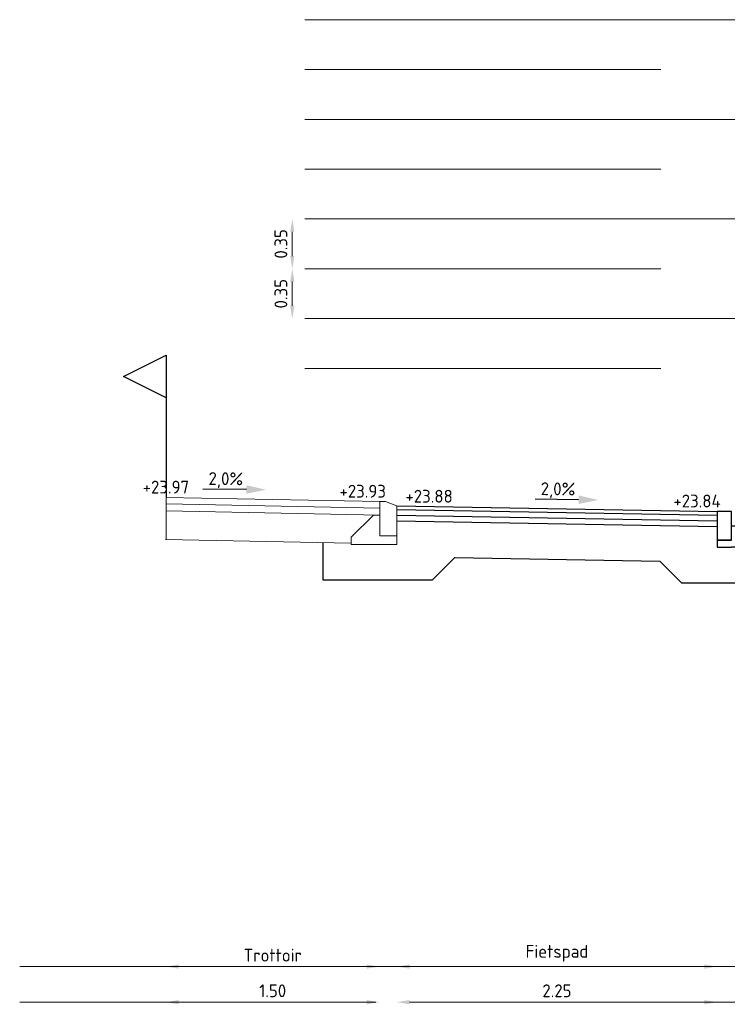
# Model space of a CAD drawing. Header units: metres. Extents: x 196651 to 397723, y 354703 to 710691.
# Tile 256 of 256: x 198842.76 to 198847.73, y 355383.49 to 355390.4. Entities that reach past the tile are written whole.
import ezdxf
from ezdxf.enums import TextEntityAlignment as Align

# ---------------------------------------------------------------- set-up
doc = ezdxf.new("R2010")
doc.units = ezdxf.units.M
doc.header["$MEASUREMENT"] = 0
doc.linetypes.add('DASHED', pattern=[0.75, 0.5, -0.25])
doc.layers.add('X-XX-AL-AANPIJLING-M', color=7, linetype='Continuous', lineweight=18)
doc.layers.add('X-XX-XX-DETAIL1-G', color=1, linetype='Continuous', lineweight=18)
doc.layers.add('X-XX-AL-DETAIL-AFSTANDSLIJNEN-G', color=2, linetype='Continuous', lineweight=5, plot=False)
doc.layers.add('X-XX-NIEUW-DETAIL-S', color=1, linetype='Continuous')
doc.layers.add('X-XX-NIEUW-DETAIL-T', color=3, linetype='Continuous')
doc.styles.add('NLCS-ISO', font='NLCS-ISO.ttf')
doc.styles.add('NLCS-ISO-T18', font='NLCS-ISO.ttf')
doc.dimstyles.new('Jens 1_50 - standaard', dxfattribs={"dimscale": 0.05, "dimtxt": 1.8, "dimasz": 1.8, "dimexe": 2, "dimexo": 2, "dimgap": 0.7, "dimtad": 1, "dimzin": 0, "dimdsep": 46, "dimtxsty": 'NLCS-ISO', "dimcen": 2.5, "dimdle": 2, "dimse1": 1, "dimse2": 1, "dimclrd": 256, "dimclre": 256, "dimclrt": 256, "dimadec": 1, "dimazin": 0, "dimtfac": 1, "dimtdec": 3, "dimtofl": 0, "dimtmove": 1, "dimatfit": 0, "dimfxl": 2, "dimfxlon": 1, "dimtfillclr": 254, "dimtolj": 1, "dimtzin": 0, "dimlwd": 18, "dimlwe": 18, "dimarcsym": 0})
doc.dimstyles.new('NLCS-M50-T18-PIJL_l3_h1', dxfattribs={"dimscale": 0.05, "dimtxt": 1.8, "dimasz": 1.8, "dimexe": 2, "dimexo": 2, "dimgap": 0.7, "dimtad": 1, "dimdec": 3, "dimzin": 0, "dimdsep": 46, "dimtxsty": 'NLCS-ISO', "dimcen": 2.5, "dimdle": 2, "dimclrd": 256, "dimclre": 256, "dimclrt": 256, "dimadec": 1, "dimazin": 0, "dimtfac": 1, "dimtdec": 3, "dimtofl": 0, "dimtmove": 1, "dimatfit": 0, "dimfxl": 2, "dimfxlon": 1, "dimtfillclr": 254, "dimtolj": 1, "dimtzin": 0, "dimlwd": 18, "dimlwe": 18, "dimarcsym": 0})

# ---------------------------------------------------------------- blocks, each defined once
blk = doc.blocks.new('*U175')
blk.add_lwpolyline([(0.1, 0), (0, 0), (0, -0.2), (0.1, -0.2), (0.1, 0)], close=True)
for points in [[(0.1, -0.2), (0.1, -0.1), (0.15, -0.1)], [(0.1, -0.2), (0, -0.2), (0, -0.25), (0.1, -0.25)], [(0.2, -0.25), (0.1, -0.25)]]:
    blk.add_lwpolyline(points)
at = {"flags": 128}
for points in [[(0.2, -0.2), (0.15, -0.1)], [(0.2, -0.2), (0.2, -0.25)]]:
    blk.add_lwpolyline(points, dxfattribs=at)
blk = doc.blocks.new('*U228')
at = {"color": 6, "flags": 128}
blk.add_lwpolyline([(0, 0.7), (-0.3, 0.85), (0, 1), (0, 0)], dxfattribs=at)
blk = doc.blocks.new('*D1964')
at = {"layer": 'Defpoints', "color": 0, "transparency": 16777216}
for p in [(198844.6754, 355388.6547), (198844.7637, 355388.6547), (198844.7637, 355388.3047)]:
    blk.add_point(p, dxfattribs=at)
at = {"layer": 'X-XX-AL-DETAIL-AFSTANDSLIJNEN-G', "linetype": 'Continuous', "lineweight": 18, "transparency": 16777216}
blk.add_line((198844.6754, 355388.3947), (198844.6754, 355388.5647), dxfattribs=at)
at = {"layer": 'X-XX-AL-DETAIL-AFSTANDSLIJNEN-G', "transparency": 16777216}
for points in [[(198844.6604, 355388.5647), (198844.6904, 355388.5647), (198844.6754, 355388.6547)], [(198844.6604, 355388.3947), (198844.6904, 355388.3947), (198844.6754, 355388.3047)]]:
    blk.add_solid(points, dxfattribs=at)
at = {"layer": 'X-XX-AL-DETAIL-AFSTANDSLIJNEN-G', "transparency": 16777216, "insert": (198844.5954, 355388.4797), "char_height": 0.09, "attachment_point": 5, "rotation": 90, "style": 'NLCS-ISO'}
blk.add_mtext('\\A1;0.35', dxfattribs=at)
blk = doc.blocks.new('*D1965')
at = {"layer": 'Defpoints', "color": 0, "transparency": 16777216}
for p in [(198844.6754, 355389.0047), (198844.7637, 355389.0047), (198844.7637, 355388.6547)]:
    blk.add_point(p, dxfattribs=at)
at = {"layer": 'X-XX-AL-DETAIL-AFSTANDSLIJNEN-G', "linetype": 'Continuous', "lineweight": 18, "transparency": 16777216}
blk.add_line((198844.6754, 355388.7447), (198844.6754, 355388.9147), dxfattribs=at)
at = {"layer": 'X-XX-AL-DETAIL-AFSTANDSLIJNEN-G', "transparency": 16777216}
for points in [[(198844.6604, 355388.9147), (198844.6904, 355388.9147), (198844.6754, 355389.0047)], [(198844.6604, 355388.7447), (198844.6904, 355388.7447), (198844.6754, 355388.6547)]]:
    blk.add_solid(points, dxfattribs=at)
at = {"layer": 'X-XX-AL-DETAIL-AFSTANDSLIJNEN-G', "transparency": 16777216, "insert": (198844.5954, 355388.8297), "char_height": 0.09, "attachment_point": 5, "rotation": 90, "style": 'NLCS-ISO'}
blk.add_mtext('\\A1;0.35', dxfattribs=at)
blk = doc.blocks.new('*D267')
at = {"layer": 'Defpoints', "color": 0, "transparency": 16777216}
for p in [(198843.7878, 355387.0492), (198845.2878, 355387.0192), (198845.2878, 355383.5032)]:
    blk.add_point(p, dxfattribs=at)
at = {"layer": 'X-XX-AL-AANPIJLING-M', "linetype": 'Continuous', "lineweight": 18, "transparency": 16777216}
blk.add_line((198843.8778, 355383.5032), (198845.1978, 355383.5032), dxfattribs=at)
at = {"layer": 'X-XX-AL-AANPIJLING-M', "transparency": 16777216}
for points in [[(198843.8778, 355383.5182), (198843.8778, 355383.4882), (198843.7878, 355383.5032)], [(198845.1978, 355383.5182), (198845.1978, 355383.4882), (198845.2878, 355383.5032)]]:
    blk.add_solid(points, dxfattribs=at)
at = {"layer": 'X-XX-AL-AANPIJLING-M', "transparency": 16777216, "insert": (198844.5378, 355383.5832), "char_height": 0.09, "attachment_point": 5, "style": 'NLCS-ISO'}
blk.add_mtext('\\A1;1.50', dxfattribs=at)
blk = doc.blocks.new('*D268')
at = {"layer": 'Defpoints', "color": 0, "transparency": 16777216}
for p in [(198845.409, 355386.9892), (198847.659, 355386.9492), (198847.659, 355383.5032)]:
    blk.add_point(p, dxfattribs=at)
at = {"layer": 'X-XX-AL-AANPIJLING-M', "linetype": 'Continuous', "lineweight": 18, "transparency": 16777216}
blk.add_line((198845.499, 355383.5032), (198847.569, 355383.5032), dxfattribs=at)
at = {"layer": 'X-XX-AL-AANPIJLING-M', "transparency": 16777216}
for points in [[(198845.499, 355383.5182), (198845.499, 355383.4882), (198845.409, 355383.5032)], [(198847.569, 355383.5182), (198847.569, 355383.4882), (198847.659, 355383.5032)]]:
    blk.add_solid(points, dxfattribs=at)
at = {"layer": 'X-XX-AL-AANPIJLING-M', "transparency": 16777216, "insert": (198846.534, 355383.5832), "char_height": 0.09, "attachment_point": 5, "style": 'NLCS-ISO'}
blk.add_mtext('\\A1;2.25', dxfattribs=at)
blk = doc.blocks.new('*D244')
at = {"layer": 'Defpoints', "color": 0, "transparency": 16777216}
for p in [(198843.7878, 355387.2992), (198845.2878, 355387.2692), (198845.2878, 355383.7532)]:
    blk.add_point(p, dxfattribs=at)
at = {"layer": 'X-XX-AL-AANPIJLING-M', "linetype": 'Continuous', "lineweight": 18, "transparency": 16777216}
blk.add_line((198843.8778, 355383.7532), (198845.1978, 355383.7532), dxfattribs=at)
at = {"layer": 'X-XX-AL-AANPIJLING-M', "transparency": 16777216}
for points in [[(198843.8778, 355383.7682), (198843.8778, 355383.7382), (198843.7878, 355383.7532)], [(198845.1978, 355383.7682), (198845.1978, 355383.7382), (198845.2878, 355383.7532)]]:
    blk.add_solid(points, dxfattribs=at)
at = {"layer": 'X-XX-AL-AANPIJLING-M', "transparency": 16777216, "insert": (198844.5378, 355383.8332), "char_height": 0.09, "attachment_point": 5, "style": 'NLCS-ISO'}
blk.add_mtext('\\A1;Trottoir', dxfattribs=at)
blk = doc.blocks.new('*D245')
at = {"layer": 'Defpoints', "color": 0, "transparency": 16777216}
for p in [(198845.409, 355387.2392), (198847.659, 355387.1992), (198847.659, 355383.7532)]:
    blk.add_point(p, dxfattribs=at)
at = {"layer": 'X-XX-AL-AANPIJLING-M', "linetype": 'Continuous', "lineweight": 18, "transparency": 16777216}
blk.add_line((198845.499, 355383.7532), (198847.569, 355383.7532), dxfattribs=at)
at = {"layer": 'X-XX-AL-AANPIJLING-M', "transparency": 16777216}
for points in [[(198845.499, 355383.7682), (198845.499, 355383.7382), (198845.409, 355383.7532)], [(198847.569, 355383.7682), (198847.569, 355383.7382), (198847.659, 355383.7532)]]:
    blk.add_solid(points, dxfattribs=at)
at = {"layer": 'X-XX-AL-AANPIJLING-M', "transparency": 16777216, "insert": (198846.534, 355383.8467), "char_height": 0.09, "attachment_point": 5, "style": 'NLCS-ISO'}
blk.add_mtext('\\A1;Fietspad', dxfattribs=at)
blk = doc.blocks.new('*U180')
blk.add_hatch(color=5).paths.add_polyline_path([(0.1512, 0.0322), (0.1524, 0.0922), (0.2894, 0.0595)])
at = {"color": 5, "flags": 128}
blk.add_lwpolyline([(0.1518, 0.0622), (-0.1534, 0.0683)], dxfattribs=at)
at = {"insert": (0.0083, 0.1844), "char_height": 0.09, "width": 1.310814, "attachment_point": 2, "rotation": 358.85424, "style": 'NLCS-ISO-T18'}
blk.add_mtext('2,0%', dxfattribs=at)

msp = doc.modelspace()

# ---------------------------------------------------------------- linework, layer by layer
at = {"layer": 'X-XX-AL-DETAIL-AFSTANDSLIJNEN-G', "flags": 128}
for points in [[(198844.7637, 355390.4047), (198872.1368, 355390.4047)], [(198844.7637, 355389.7047), (198872.1368, 355389.7047)], [(198844.7637, 355389.0047), (198872.1368, 355389.0047)], [(198844.7637, 355388.3047), (198872.1368, 355388.3047)], [(198842.7612, 355383.7532), (198871.7751, 355383.7532)]]:
    msp.add_lwpolyline(points, dxfattribs=at)
at = {"layer": 'X-XX-AL-DETAIL-AFSTANDSLIJNEN-G', "linetype": 'DASHED', "ltscale": 5, "flags": 128}
for points in [[(198844.7637, 355390.0547), (198872.1368, 355390.0547)], [(198844.7637, 355389.3547), (198872.1368, 355389.3547)], [(198844.7637, 355388.6547), (198872.1368, 355388.6547)], [(198844.7637, 355387.9547), (198872.1368, 355387.9547)], [(198842.7612, 355383.5032), (198871.7751, 355383.5032)]]:
    msp.add_lwpolyline(points, dxfattribs=at)
at = {"layer": 'X-XX-NIEUW-DETAIL-S', "flags": 128}
for points in [[(198845.409, 355386.9892), (198847.659, 355386.9492)], [(198845.409, 355386.9642), (198847.659, 355386.9242)], [(198845.409, 355386.9242), (198847.659, 355386.8842)], [(198845.4071, 355386.8842), (198847.659, 355386.8442)], [(198844.889, 355386.7321), (198844.889, 355386.4692), (198845.289, 355386.4692), (198845.659, 355386.4692), (198845.8167, 355386.6269), (198847.2569, 355386.6013), (198847.409, 355386.4492), (198848.159, 355386.4492), (198848.159, 355386.6992), (198847.859, 355386.6992)]]:
    msp.add_lwpolyline(points, dxfattribs=at)
at = {"layer": 'X-XX-XX-DETAIL1-G', "flags": 128}
for points in [[(198843.7878, 355387.0492), (198845.289, 355387.0192)], [(198843.7891, 355387.0492), (198843.7891, 355386.7541)], [(198843.7891, 355387.0042), (198845.289, 355386.9742)], [(198843.7891, 355386.9541), (198845.289, 355386.9241)], [(198843.7851, 355386.7542), (198845.089, 355386.7281)]]:
    msp.add_lwpolyline(points, dxfattribs=at)
for points in [[(198845.409, 355386.9892), (198845.409, 355386.7792), (198845.289, 355386.7792), (198845.289, 355387.0192), (198845.329, 355387.0192)], [(198845.289, 355386.7192), (198845.089, 355386.7192), (198845.089, 355386.7692), (198845.2448, 355386.925), (198845.289, 355386.9241), (198845.289, 355386.7792), (198845.409, 355386.7792), (198845.409, 355386.7192)]]:
    msp.add_lwpolyline(points, close=True, dxfattribs=at)

# ---------------------------------------------------------------- block references
at = {"layer": 'X-XX-NIEUW-DETAIL-S'}
for name, p in [('*U228', (198843.7891, 355387.0492)), ('*U175', (198847.659, 355386.9492))]:
    msp.add_blockref(name, p, dxfattribs=at)
at = {"layer": 'X-XX-NIEUW-DETAIL-T', "rotation": 0.477254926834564}
for p in [(198844.2023, 355387.0409), (198846.535, 355386.9692)]:
    msp.add_blockref('*U180', p, dxfattribs=at)

# ---------------------------------------------------------------- texts
at = {"layer": 'X-XX-NIEUW-DETAIL-T', "style": 'NLCS-ISO-T18'}
for s, p in [('+23.97', (198843.7878, 355387.0492)), ('+23.93', (198845.17, 355387.0203)), ('+23.88', (198845.6362, 355386.9851)), ('+23.84', (198847.5177, 355386.9517))]:
    msp.add_text(s, height=0.09, dxfattribs=at).set_placement(p, align=Align.BOTTOM_CENTER)

# ---------------------------------------------------------------- dimensions: what is measured, and where the dimension line sits
at = {"layer": 'X-XX-AL-AANPIJLING-M'}
for base, p1, p2, text, picture, middle in [((198845.2878, 355383.7532), (198843.7878, 355387.2992), (198845.2878, 355387.2692), 'Trottoir', '*D244', (198844.5378, 355383.8332)), ((198847.659, 355383.7532), (198845.409, 355387.2392), (198847.659, 355387.1992), 'Fietspad', '*D245', (198846.534, 355383.8467))]:
    dim = msp.add_linear_dim(base=base, p1=p1, p2=p2, text=text, dimstyle='Jens 1_50 - standaard', dxfattribs=at)
    dim.commit()
    dim.dimension.update_dxf_attribs({"geometry": picture, "text_midpoint": middle})
for base, p1, p2, picture, middle in [((198845.2878, 355383.5032), (198843.7878, 355387.0492), (198845.2878, 355387.0192), '*D267', (198844.5378, 355383.5832)), ((198847.659, 355383.5032), (198845.409, 355386.9892), (198847.659, 355386.9492), '*D268', (198846.534, 355383.5832))]:
    dim = msp.add_linear_dim(base=base, p1=p1, p2=p2, dimstyle='Jens 1_50 - standaard', dxfattribs=at)
    dim.commit()
    dim.dimension.update_dxf_attribs({"geometry": picture, "text_midpoint": middle})
at = {"layer": 'X-XX-AL-DETAIL-AFSTANDSLIJNEN-G'}
for base, p1, p2, picture, middle in [((198844.6754, 355389.0047), (198844.7637, 355388.6547), (198844.7637, 355389.0047), '*D1965', (198844.5954, 355388.8297)), ((198844.6754, 355388.6547), (198844.7637, 355388.3047), (198844.7637, 355388.6547), '*D1964', (198844.5954, 355388.4797))]:
    dim = msp.add_linear_dim(base=base, p1=p1, p2=p2, angle=90, dimstyle='NLCS-M50-T18-PIJL_l3_h1', override={"dimdec": 2, "dimse1": 1, "dimse2": 1}, dxfattribs=at)
    dim.commit()
    dim.dimension.update_dxf_attribs({"geometry": picture, "text_midpoint": middle})

doc.saveas('drawing.dxf')
